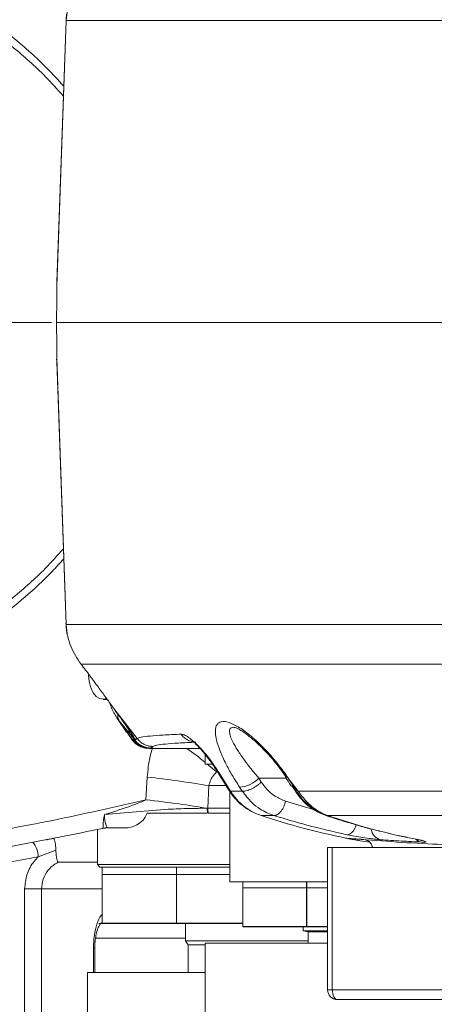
# Model space of a CAD drawing. Header units: millimetres. Extents: x 19214 to 26510, y -7957 to -532.
# Tile 24 of 150: x 21980 to 22065, y -5541 to -5341. Entities that reach past the tile are written whole.
import ezdxf

# ---------------------------------------------------------------- set-up
doc = ezdxf.new("R2010")
doc.units = ezdxf.units.MM
doc.header["$LTSCALE"] = 0.3175
doc.linetypes.add('ACAD_ISO10W100', pattern=[18, 12, -3, 0, -3])
for name, color, linetype, lineweight in [('1轮廓实线层', 7, 'Continuous', 18), ('7标注层', 4, 'Continuous', 13), ('中心线', 4, 'ACAD_ISO10W100', 20)]:
    doc.layers.add(name, color=color, linetype=linetype, lineweight=lineweight)
doc.styles.add('标准汉字', font='gbenor.shx', dxfattribs={"bigfont": 'gbcbig.shx'})
doc.dimstyles.new('M1：18', dxfattribs={"dimscale": 18, "dimtxt": 3.5, "dimasz": 2.5, "dimexe": 2, "dimexo": 0, "dimgap": 1.5, "dimtad": 1, "dimdec": 1, "dimdsep": 46, "dimtxsty": '标准汉字', "dimcen": 5, "dimdle": 5, "dimclrd": 1, "dimclre": 1, "dimclrt": 256, "dimadec": 4, "dimazin": 2, "dimtfac": 1, "dimtdec": 1, "dimtmove": 0, "dimatfit": 3, "dimfxl": 1, "dimtolj": 1, "dimarcsym": 0})

# ---------------------------------------------------------------- blocks, each defined once
blk = doc.blocks.new('*D28')
at = {"layer": '7标注层', "color": 1, "lineweight": -2, "ltscale": 10, "transparency": 16777216}
blk.add_line((23129.59, -5056.03), (23514.89, -4946.81), dxfattribs=at)
at = {"layer": '7标注层', "color": 1, "transparency": 16777216}
blk.add_solid([(23516.93, -4954.03), (23512.84, -4939.6), (23558.18, -4934.54)], dxfattribs=at)
at = {"layer": 'Defpoints', "color": 0, "transparency": 16777216}
for p in [(23558.18, -4934.54), (21908.02, -5402.32)]:
    blk.add_point(p, dxfattribs=at)
at = {"layer": '7标注层', "transparency": 16777216, "insert": (23238.11, -4964.47), "char_height": 63, "attachment_point": 5, "rotation": 15.8268, "style": '标准汉字'}
blk.add_mtext('\\A1;R1715.2', dxfattribs=at)

msp = doc.modelspace()

# ---------------------------------------------------------------- linework, layer by layer
at = {"layer": '1轮廓实线层', "ltscale": 10}
for p, q in [((21989.883, -5338.56), (21989.628, -5340.775)), ((21989.628, -5340.775), (21987.719, -5394.942)), ((21989.608, -5340.769), (21987.728, -5394.138)), ((21987.722, -5394.84), (21987.718, -5395.073)), ((21987.637, -5402.322), (21987.637, -5402.322)), ((21987.71, -5409.458), (21989.628, -5463.87)), ((21987.719, -5410.262), (21989.608, -5463.875)), ((21989.628, -5463.87), (21989.823, -5465.764)), ((21989.628, -5463.87), (21989.67, -5463.872)), ((21997.189, -5479.196), (21998.06, -5479.196)), ((21999.115, -5480.647), (22004.101, -5487.106)), ((22000.011, -5482.921), (22001.985, -5485.796)), ((22000.46, -5483.519), (22002.435, -5486.397)), ((22002.665, -5486.199), (22000.46, -5483.519)), ((22001.934, -5484.616), (22002.882, -5485.987)), ((22001.934, -5484.616), (22002.03, -5484.745)), ((22002.017, -5485.786), (22002.435, -5486.397)), ((22002.435, -5486.397), (22002.029, -5485.767)), ((22002.03, -5484.745), (22002.978, -5486.116)), ((22002.2, -5486.109), (22003.031, -5487.321)), ((22002.882, -5485.987), (22002.978, -5486.116)), ((22003.184, -5487.307), (22002.435, -5486.397)), ((22002.435, -5486.397), (22003.185, -5487.491)), ((22003.182, -5487.306), (22003.546, -5487.306)), ((22003.185, -5487.491), (22003.334, -5487.491)), ((22003.334, -5487.491), (22003.238, -5487.374)), ((22003.639, -5487.427), (22003.546, -5487.306)), ((22003.64, -5487.427), (22004.101, -5487.106)), ((22006.505, -5489.122), (22006.874, -5489.122)), ((22007.303, -5488.735), (22006.843, -5489.055)), ((22006.843, -5489.055), (22007.416, -5489.071)), ((22016.932, -5489.122), (22006.874, -5489.122)), ((22006.963, -5489.058), (22007.416, -5489.121)), ((22007.416, -5489.071), (22007.416, -5489.086)), ((22007.416, -5489.086), (22007.416, -5489.111)), ((22007.416, -5489.111), (22007.416, -5489.122)), ((22007.417, -5489.122), (22016.932, -5489.122)), ((22018.016, -5490.397), (22018.016, -5492.322)), ((22018.016, -5492.322), (22019.299, -5492.322)), ((22020.341, -5493.937), (22020.633, -5493.937)), ((22021.07, -5494.456), (22020.639, -5494.095)), ((22020.639, -5494.098), (22022.739, -5497.481)), ((22005.916, -5499.599), (22006.2, -5494.976)), ((22021.07, -5494.456), (22023.163, -5497.837)), ((22028.936, -5495.196), (22029.467, -5496.003)), ((22028.936, -5495.196), (22034.559, -5495.196)), ((22034.871, -5495.045), (22034.962, -5495.174)), ((22034.962, -5495.174), (22036.975, -5497.837)), ((22034.962, -5495.174), (22036.171, -5497.029)), ((22018.762, -5496.721), (22018.536, -5501.322)), ((22022.195, -5496.721), (22018.762, -5496.721)), ((22022.743, -5497.479), (22023.163, -5497.837)), ((22023.016, -5497.86), (22023.016, -5516.322)), ((22023.163, -5497.837), (22025.57, -5497.837)), ((22025.57, -5497.837), (22025.039, -5497.03)), ((22035.708, -5496.774), (22035.721, -5496.794)), ((22034.429, -5499.893), (22040.143, -5501.57)), ((22018.413, -5501.324), (22018.536, -5501.322)), ((22018.413, -5501.324), (22018.511, -5502.322)), ((22018.536, -5501.322), (22023.016, -5501.322)), ((22018.634, -5502.322), (22023.016, -5502.322)), ((22029.407, -5502.788), (22032.015, -5502.788)), ((22050.523, -5505.181), (22042.942, -5502.788)), ((21996.016, -5505.64), (21996.016, -5512.822)), ((21998.109, -5505.322), (21997.045, -5505.437)), ((22001.938, -5505.322), (21998.036, -5505.322)), ((22048.227, -5504.513), (22048.454, -5504.594)), ((22048.454, -5504.594), (22050.523, -5505.181)), ((22046.753, -5507.416), (22050.689, -5507.781)), ((22048.372, -5507.729), (22049.473, -5507.928)), ((22049.619, -5507.949), (22051.541, -5508.249)), ((22058.871, -5507.181), (22059.945, -5507.401)), ((22061, -5507.643), (22061.16, -5507.662)), ((21987.543, -5509.86), (21983.932, -5511.239)), ((22043.001, -5509.322), (22043.001, -5538.322)), ((22043.001, -5509.322), (22043.966, -5509.322)), ((22043.966, -5509.322), (22043.966, -5538.322)), ((22043.966, -5509.322), (22072.274, -5509.322)), ((21996.016, -5512.322), (21988.078, -5512.322)), ((21996.016, -5512.822), (21996.516, -5513.322)), ((22023.016, -5512.822), (21996.016, -5512.822)), ((22023.016, -5513.322), (21996.516, -5513.322)), ((21997.016, -5513.322), (21997.016, -5514.822)), ((22012.155, -5513.322), (22012.155, -5514.822)), ((21997.016, -5514.822), (21997.016, -5524.722)), ((22012.155, -5514.822), (21997.016, -5514.822)), ((22012.155, -5514.822), (22012.155, -5524.722)), ((22012.225, -5514.822), (22012.155, -5514.822)), ((22012.155, -5514.822), (22023.016, -5514.822)), ((22023.016, -5514.822), (22012.225, -5514.822)), ((22023.016, -5516.322), (22043.001, -5516.322)), ((22025.698, -5516.322), (22025.698, -5517.522)), ((22038.698, -5517.522), (22038.698, -5516.322)), ((22038.763, -5516.322), (22038.763, -5517.522)), ((21984.623, -5517.777), (21981.16, -5517.777)), ((21981.16, -5551.822), (21981.16, -5517.777)), ((21984.623, -5517.777), (21984.623, -5551.822)), ((21997.016, -5517.777), (21984.623, -5517.777)), ((22025.698, -5517.522), (22025.698, -5525.422)), ((22038.698, -5517.522), (22025.698, -5517.522)), ((22037.639, -5517.522), (22025.698, -5517.522)), ((22038.698, -5517.522), (22037.639, -5517.522)), ((22038.698, -5517.322), (22038.763, -5517.322)), ((22038.698, -5525.422), (22038.698, -5517.522)), ((22038.763, -5517.522), (22038.763, -5525.422)), ((22043.001, -5517.522), (22038.763, -5517.522)), ((21997.116, -5524.822), (21996.314, -5524.822)), ((21997.016, -5524.722), (22012.155, -5524.722)), ((22012.255, -5524.822), (21997.116, -5524.822)), ((22012.155, -5524.722), (22025.698, -5524.722)), ((22025.698, -5524.822), (22012.255, -5524.822)), ((22014.016, -5524.822), (22014.016, -5528.322)), ((22025.698, -5525.422), (22038.698, -5525.422)), ((22038.598, -5525.522), (22025.798, -5525.522)), ((22038.016, -5525.522), (22038.016, -5526.322)), ((22038.016, -5526.322), (22039.016, -5526.522)), ((22038.016, -5526.322), (22043.001, -5526.322)), ((22038.763, -5525.422), (22039.257, -5525.422)), ((22039.35, -5525.522), (22038.863, -5525.522)), ((22039.257, -5525.422), (22043.001, -5525.422)), ((22043.001, -5525.522), (22039.35, -5525.522)), ((22014.016, -5527.822), (21995.609, -5527.822)), ((22014.016, -5528.322), (22014.516, -5529.188)), ((22039.016, -5528.322), (22014.016, -5528.322)), ((22039.016, -5526.522), (22039.016, -5528.822)), ((22039.016, -5526.522), (22043.001, -5526.522)), ((21995.201, -5534.822), (21995.201, -5529.822)), ((21995.492, -5529.822), (21995.201, -5529.822)), ((21995.492, -5534.822), (21995.492, -5529.822)), ((22014.516, -5529.188), (22014.516, -5534.822)), ((22018.016, -5529.188), (22014.516, -5529.188)), ((22018.016, -5528.822), (22018.016, -5558.582)), ((22018.016, -5528.822), (22043.001, -5528.822)), ((21994.016, -5534.822), (21994.016, -5631.538)), ((21994.016, -5534.822), (22018.016, -5534.822)), ((22043.966, -5538.322), (22043.001, -5538.322)), ((22043.966, -5538.322), (22072.725, -5538.322)), ((22073.358, -5540.322), (22045.001, -5540.322))]:
    msp.add_line(p, q, dxfattribs=at)
at = {"layer": '1轮廓实线层', "lineweight": 20, "ltscale": 10}
for points in [[(21987.73, -5394.138), (21987.719, -5394.942), (21987.719, -5394.942)], [(21994.228, -5474.196), (21994.335, -5475.518), (21994.647, -5476.742), (21995.142, -5477.777), (21995.783, -5478.546), (21996.522, -5478.993), (21997.305, -5479.084), (21997.821, -5478.943)], [(21997.917, -5479.04), (21997.39, -5479.184), (21997.189, -5479.196)], [(22018.433, -5492.322), (22019.103, -5492.877), (22020.341, -5493.937)], [(22046.9, -5506.723), (22047.243, -5506.69), (22047.593, -5506.538), (22047.935, -5506.274), (22048.255, -5505.908), (22048.541, -5505.455), (22048.781, -5504.933), (22048.861, -5504.715)], [(21996.736, -5524.783), (21996.827, -5524.765), (21997.016, -5524.713)], [(22043.966, -5538.322), (22043.986, -5538.713), (22044.044, -5539.088), (22044.14, -5539.433), (22044.269, -5539.737), (22044.426, -5539.985), (22044.605, -5540.17), (22044.799, -5540.284), (22045.001, -5540.322)]]:
    msp.add_lwpolyline(points, dxfattribs=at)
for centre, radius, start, end in [((22003.926, -5485.342), 1.524, 178.17857, 214.20691), ((22005.534, -5485.471), 2.656, 193.19457, 216.83645), ((21962.131, -5561.525), 89.214, 51.21382, 54.24953), ((21975.772, -5760.113), 266.878, 80.73025, 83.45337), ((22024.75, -5491.361), 5.677, 272.91706, 317.50328), ((22036.204, -5496.417), 0.612, 217.91582, 266.87148), ((22023.664, -5501.325), 5.127, 179.97138, 191.21721), ((21998.037, -5509.956), 4.633, 90.0032, 101.27374), ((22054.445, -5505.243), 2.577, 187.15208, 256.11986), ((21978.92, -5511.382), 5.014, 1.63344, 38.08786), ((22062.549, -5506.083), 2.178, 224.27113, 259.98253), ((21900.947, -5061.782), 457.054, 277.43699, 280.46101), ((21997.116, -5524.722), 0.1, 180, 270), ((22012.255, -5524.722), 0.1, 180, 270), ((22025.798, -5525.422), 0.1, 180, 270), ((22038.598, -5525.422), 0.1, 270, 360), ((22038.863, -5525.422), 0.1, 180, 270), ((22045.001, -5538.322), 2, 180, 270)]:
    msp.add_arc(centre, radius, start, end, dxfattribs=at)
at = {"layer": '1轮廓实线层', "ltscale": 10}
for centre, major_axis, ratio, start_param, end_param in [((21994.774, -5475.634), (-9.181, 12.225), 0.0334576, 3.8467437, 4.2649404), ((22000.473, -5483.055), (-3.247, 4.283), 0.0404089, 2.7499607, 3.8861009)]:
    msp.add_ellipse(centre, major_axis=major_axis, ratio=ratio, start_param=start_param, end_param=end_param, dxfattribs=at)
for points, knots in [([(21989.135, -5354.187), (21988, -5352.929), (21984.8, -5349.383), (21979.012, -5344.335), (21971.963, -5338.91), (21964.649, -5334.115), (21956.139, -5329.266), (21946.459, -5324.621), (21935.698, -5320.382), (21924.98, -5316.944), (21914.338, -5314.211), (21903.822, -5312.13), (21893.41, -5310.589), (21886.634, -5310.009), (21883.216, -5309.717)], [0, 0, 0, 0, 12886.4290974, 36309.0868202, 59884.4643475, 83531.1908466, 107165.0576213, 140766.757171, 174147.0309724, 207331.0112035, 240731.0417158, 274173.7221448, 307448.3924254, 341309.2993386, 341309.2993386, 341309.2993386, 341309.2993386]), ([(21884.687, -5312.06), (21888.586, -5312.404), (21896.363, -5313.088), (21908.35, -5315.022), (21919.483, -5317.488), (21929.711, -5320.4), (21938.988, -5323.589), (21948.292, -5327.412), (21956.929, -5331.632), (21964.826, -5336.153), (21971.969, -5340.856), (21978.853, -5346.174), (21984.622, -5351.24), (21987.849, -5354.84), (21989.064, -5356.196)], [0, 0, 0, 0, 39050.6730186, 77894.347631, 116625.5086224, 145673.3656919, 174791.6660517, 204068.2308019, 233359.951371, 256702.9668838, 280040.8296878, 303412.1610205, 326553.6378209, 340537.8800753, 340537.8800753, 340537.8800753, 340537.8800753]), ([(21989.716, -5339.523), (21989.687, -5339.767), (21989.634, -5340.213), (21989.615, -5340.597), (21989.606, -5340.77)], [0, 0, 0, 0, 38620.8261982, 70474.7237413, 70474.7237413, 70474.7237413, 70474.7237413]), ([(21989.628, -5340.775), (21990.049, -5340.775), (21990.892, -5340.775), (21993.64, -5340.775), (21997.46, -5340.775), (22002.437, -5340.775), (22008.519, -5340.775), (22015.681, -5340.775), (22023.884, -5340.775), (22033.088, -5340.775), (22043.243, -5340.775), (22054.299, -5340.775), (22066.197, -5340.775), (22078.878, -5340.775), (22092.275, -5340.775), (22106.32, -5340.775), (22120.51, -5340.775), (22134.72, -5340.775), (22148.846, -5340.775), (22163.256, -5340.775), (22173.05, -5340.775), (22177.947, -5340.775)], [0, 0, 0, 0, 28754.4085015, 57508.8229011, 86263.2301866, 115017.6470106, 143772.0700446, 172526.4717721, 201280.8225753, 230035.1190426, 258789.3981965, 287543.7178298, 316298.0846935, 345052.4109745, 373806.6918634, 402560.9841956, 431315.3288917, 457534.2168354, 483753.1279705, 509972.0387338, 536190.939573, 536190.939573, 536190.939573, 536190.939573]), ([(21987.719, -5394.942), (21987.724, -5395.451), (21987.734, -5396.483), (21987.728, -5398.273), (21987.7, -5400.236), (21987.661, -5401.62), (21987.637, -5402.322), (21987.637, -5402.322)], [0, 0, 0, 0, 30083.9512165, 60966.212986, 92352.8880096, 124920.7698819, 124921.4617895, 124921.4617895, 124921.4617895, 124921.4617895]), ([(21987.637, -5402.322), (21987.637, -5402.322), (21987.639, -5402.385), (21987.676, -5403.526), (21987.715, -5405.396), (21987.726, -5407.72), (21987.715, -5408.879), (21987.71, -5409.458)], [0, 0, 0, 0, 0.9562955, 2979.7896068, 54648.280255, 89770.8039992, 124924.6941429, 124924.6941429, 124924.6941429, 124924.6941429]), ([(22146, -5402.322), (22140.597, -5402.322), (22129.789, -5402.322), (22114.174, -5402.322), (22099.104, -5402.322), (22084.701, -5402.322), (22071.116, -5402.322), (22058.409, -5402.322), (22046.63, -5402.322), (22035.767, -5402.322), (22025.81, -5402.322), (22016.835, -5402.322), (22008.919, -5402.322), (22002.166, -5402.322), (21996.607, -5402.322), (21992.303, -5402.322), (21989.162, -5402.322), (21988.145, -5402.322), (21987.637, -5402.322)], [0, 0, 0, 0, 28385.7490353, 56771.4911946, 85157.1992667, 113542.8627097, 141928.5073501, 169807.5220901, 197686.5699978, 225565.583084, 253444.5686814, 281892.2720396, 310340.0204176, 338787.8025702, 367235.5910431, 395683.3707239, 424131.1504586, 452578.9332368, 452578.9332368, 452578.9332368, 452578.9332368]), ([(21987.71, -5409.458), (21987.71, -5409.458), (21987.703, -5409.742), (21987.679, -5410.043), (21987.719, -5410.261), (21987.72, -5410.262)], [0, 0, 0, 0, 4.7096995, 98799.850766, 99690.5902378, 99690.5902378, 99690.5902378, 99690.5902378]), ([(21989.064, -5448.449), (21987.849, -5449.805), (21984.622, -5453.405), (21978.853, -5458.471), (21971.969, -5463.788), (21964.826, -5468.492), (21956.929, -5473.013), (21948.292, -5477.233), (21938.988, -5481.056), (21929.711, -5484.244), (21919.483, -5487.157), (21908.35, -5489.623), (21896.363, -5491.557), (21888.586, -5492.241), (21884.687, -5492.584)], [0, 0, 0, 0, 14019.9463186, 37220.8468174, 60652.1920811, 84049.9828728, 107452.9396043, 136819.8767393, 166171.6191369, 195364.6907458, 224487.1381771, 263317.7547428, 302261.1738469, 341412.1228969, 341412.1228969, 341412.1228969, 341412.1228969]), ([(21883.216, -5494.928), (21886.634, -5494.636), (21893.41, -5494.056), (21903.821, -5492.515), (21914.337, -5490.433), (21924.979, -5487.701), (21935.698, -5484.262), (21946.459, -5480.024), (21955.724, -5475.577), (21963.415, -5471.245), (21969.521, -5467.37), (21975.503, -5463.092), (21981.272, -5458.352), (21985.863, -5454.163), (21988.358, -5451.374), (21989.137, -5450.503)], [0, 0, 0, 0, 36674.4881985, 72714.905123, 108936.7168615, 145112.8775934, 181055.5555155, 217210.3052727, 253605.6906392, 275006.8865348, 296287.8740547, 317383.939929, 338827.5840696, 360003.7127412, 369617.714471, 369617.714471, 369617.714471, 369617.714471]), ([(21989.599, -5463.682), (21989.605, -5463.838), (21989.618, -5464.187), (21989.658, -5464.607), (21989.68, -5464.84)], [0, 0, 0, 0, 31511.4209721, 70490.1769685, 70490.1769685, 70490.1769685, 70490.1769685]), ([(22177.947, -5463.87), (22173.05, -5463.87), (22163.256, -5463.87), (22148.846, -5463.87), (22134.72, -5463.87), (22120.51, -5463.87), (22106.319, -5463.87), (22092.275, -5463.87), (22078.877, -5463.87), (22066.197, -5463.87), (22054.298, -5463.87), (22043.243, -5463.87), (22033.087, -5463.87), (22023.884, -5463.87), (22015.681, -5463.87), (22008.519, -5463.87), (22002.437, -5463.87), (21997.46, -5463.87), (21993.64, -5463.87), (21990.892, -5463.87), (21990.049, -5463.87), (21989.628, -5463.87)], [0, 0, 0, 0, 26251.2315702, 52502.4730625, 78753.7149168, 105004.9335502, 133794.631759, 162584.277581, 191373.9120072, 220163.591947, 248953.3125586, 277742.9858663, 306532.6185873, 335322.26857, 364111.9728934, 392901.7281732, 421691.5048005, 450481.2752725, 479271.0362953, 508060.804558, 536850.5670127, 536850.5670127, 536850.5670127, 536850.5670127]), ([(21989.685, -5464.839), (21989.693, -5464.956), (21989.71, -5465.238), (21989.781, -5465.569), (21989.823, -5465.764)], [0, 0, 0, 0, 29027.6886549, 70491.3134199, 70491.3134199, 70491.3134199, 70491.3134199]), ([(21989.755, -5465.405), (21989.758, -5465.44), (21989.773, -5465.618), (21989.824, -5465.789), (21989.865, -5465.925)], [0, 0, 0, 0, 14063.0954867, 70492.4461591, 70492.4461591, 70492.4461591, 70492.4461591]), ([(21989.823, -5465.764), (21989.823, -5465.764), (21989.992, -5466.523), (21990.423, -5468.01), (21991.461, -5470.194), (21992.258, -5471.4), (21992.673, -5471.942), (21992.673, -5471.942)], [0, 0, 0, 0, 0.8147759, 41555.0146997, 71714.8447166, 99708.4053003, 99709.2200761, 99709.2200761, 99709.2200761, 99709.2200761]), ([(21992.673, -5471.942), (21992.673, -5471.942), (21993.297, -5472.759), (21994.521, -5474.383), (21996.209, -5476.661), (21997.748, -5478.764), (21998.674, -5480.039), (21999.115, -5480.647), (21999.115, -5480.647)], [0, 0, 0, 0, 0.6124232, 31766.504833, 63599.3386855, 94294.0625197, 125005.4595972, 125006.0655895, 125006.0655895, 125006.0655895, 125006.0655895]), ([(21992.673, -5471.942), (21993.12, -5471.942), (21994.014, -5471.942), (21996.713, -5471.942), (22000.391, -5471.942), (22005.176, -5471.942), (22011.057, -5471.942), (22018.047, -5471.942), (22026.051, -5471.942), (22035.028, -5471.942), (22044.933, -5471.942), (22055.715, -5471.942), (22067.32, -5471.942), (22079.478, -5471.942), (22092.081, -5471.942), (22105.043, -5471.942), (22118.493, -5471.942), (22127.832, -5471.942), (22132.501, -5471.942)], [0, 0, 0, 0, 28006.4030291, 56012.8059997, 84019.2030331, 112025.6093065, 140890.9384252, 169756.2469837, 198621.5053596, 227486.7089675, 256351.8929065, 285217.114555, 314082.3863411, 342947.6224234, 370328.7083887, 397709.7977644, 425090.9300217, 452472.1131295, 452472.1131295, 452472.1131295, 452472.1131295]), ([(21998.573, -5479.902), (21998.604, -5480.013), (21998.803, -5480.728), (21999.272, -5481.751), (21999.798, -5482.562), (22000.01, -5482.889)], [0, 0, 0, 0, 9934.3690339, 63616.0562164, 99785.3496271, 99785.3496271, 99785.3496271, 99785.3496271]), ([(22000.241, -5482.218), (22000.219, -5482.378), (22000.174, -5482.705), (22000.248, -5483.152), (22000.389, -5483.397), (22000.46, -5483.519)], [0, 0, 0, 0, 32447.2994064, 66123.0592478, 99798.8190893, 99798.8190893, 99798.8190893, 99798.8190893]), ([(22000.46, -5483.519), (22000.46, -5483.519), (22000.3, -5483.325), (22000.155, -5483.107), (22000.01, -5482.889)], [0, 0, 0, 0, 4.3633183, 70553.9815143, 70553.9815143, 70553.9815143, 70553.9815143]), ([(22025.039, -5497.03), (22024.517, -5496.21), (22023.473, -5494.57), (22022.127, -5492.097), (22021.009, -5489.666), (22020.321, -5487.599), (22020.053, -5486.012), (22020.106, -5484.939), (22020.422, -5484.2), (22021.061, -5483.66), (22022.32, -5483.583), (22024.395, -5484.444), (22026.844, -5486.129), (22029.171, -5488.206), (22031.241, -5490.39), (22033.118, -5492.608), (22034.251, -5494.183), (22034.871, -5495.045)], [0, 0, 0, 0, 29453.8269469, 58915.7270343, 93263.3780166, 127583.3778194, 152328.1180256, 177045.5551035, 196447.5401129, 215829.8146762, 248662.7040334, 281542.6647461, 312729.334954, 346652.6531489, 371816.5764186, 397008.2035501, 427473.2606202, 427473.2606202, 427473.2606202, 427473.2606202]), ([(22003.408, -5487.064), (22003.271, -5486.912), (22003.077, -5486.696), (22002.759, -5486.313), (22002.665, -5486.199)], [0, 0, 0, 0, 49738.5527732, 70567.7441564, 70567.7441564, 70567.7441564, 70567.7441564]), ([(22002.882, -5485.987), (22002.962, -5486.104), (22003.158, -5486.391), (22003.326, -5486.645), (22003.406, -5486.787), (22003.392, -5486.76), (22003.391, -5486.758)], [0, 0, 0, 0, 35883.189102, 88340.5076081, 123047.0385987, 125109.4441524, 125109.4441524, 125109.4441524, 125109.4441524]), ([(22004.101, -5487.106), (22004.323, -5487.018), (22004.767, -5486.843), (22006.624, -5486.614), (22009.272, -5486.41), (22011.814, -5486.3), (22013.085, -5486.245)], [0, 0, 0, 0, 31263.7987601, 62541.8478585, 93832.4289495, 125133.6259705, 125133.6259705, 125133.6259705, 125133.6259705]), ([(22013.085, -5486.245), (22013.282, -5486.266), (22013.678, -5486.31), (22014.598, -5486.831), (22015.721, -5487.729), (22016.94, -5488.938), (22018.125, -5490.296), (22019.587, -5492.167), (22020.479, -5493.544), (22021.07, -5494.456)], [0, 0, 0, 0, 26137.6249924, 52594.6004529, 79245.9161835, 105811.8426408, 132110.5902253, 158067.9798073, 209079.8602977, 209079.8602977, 209079.8602977, 209079.8602977]), ([(22013.085, -5486.245), (22013.28, -5486.476), (22013.672, -5486.94), (22014.425, -5487.441), (22015.255, -5487.785), (22015.843, -5487.844), (22016.137, -5487.874)], [0, 0, 0, 0, 31302.8633564, 62605.8202025, 93908.7950975, 125211.7048302, 125211.7048302, 125211.7048302, 125211.7048302]), ([(22023.905, -5484.909), (22023.682, -5484.9), (22023.017, -5484.872), (22022.911, -5485.631), (22023.146, -5486.676), (22023.685, -5487.916), (22024.606, -5489.519), (22025.891, -5491.39), (22027.34, -5493.295), (22028.401, -5494.559), (22028.936, -5495.196)], [0, 0, 0, 0, 18491.194593, 55231.9055262, 79415.0348467, 104203.3485397, 138743.7589669, 174189.8628436, 204119.8770021, 234537.9661545, 234537.9661545, 234537.9661545, 234537.9661545]), ([(22023.881, -5484.831), (22023.889, -5484.831), (22023.909, -5484.83), (22024.304, -5484.951), (22024.907, -5485.233), (22025.707, -5485.706), (22026.688, -5486.397), (22027.798, -5487.295), (22029.013, -5488.4), (22030.3, -5489.698), (22031.63, -5491.173), (22032.956, -5492.804), (22033.923, -5494.074), (22034.397, -5494.788), (22034.482, -5494.916)], [0, 0, 0, 0, 18626.2211746, 41467.5707334, 64168.9064454, 90292.4322897, 117920.4808807, 148035.5617051, 180428.6680376, 215218.7830684, 252634.3843683, 292477.2397137, 334625.4717413, 343856.2669934, 343856.2669934, 343856.2669934, 343856.2669934]), ([(22002.922, -5487.118), (22002.982, -5487.21), (22003.101, -5487.395), (22003.381, -5487.738), (22003.986, -5488.303), (22004.671, -5488.658), (22005.24, -5488.783), (22005.512, -5488.843)], [0, 0, 0, 0, 9057.4362777, 18171.9196777, 38871.7636107, 99268.5644861, 154365.7517434, 154365.7517434, 154365.7517434, 154365.7517434]), ([(22003.182, -5487.306), (22003.556, -5487.683), (22004.294, -5488.427), (22005.234, -5488.83), (22005.752, -5488.892), (22005.849, -5488.904)], [0, 0, 0, 0, 45372.4218376, 89685.9076476, 99827.8799702, 99827.8799702, 99827.8799702, 99827.8799702]), ([(22003.185, -5487.491), (22003.397, -5487.731), (22003.821, -5488.211), (22004.642, -5488.721), (22005.547, -5489.059), (22006.186, -5489.101), (22006.505, -5489.122)], [0, 0, 0, 0, 31285.2495366, 62558.205764, 93831.1624003, 125116.4132125, 125116.4132125, 125116.4132125, 125116.4132125]), ([(22003.64, -5487.427), (22003.831, -5487.646), (22004.223, -5488.094), (22004.989, -5488.598), (22005.873, -5488.962), (22006.515, -5489.023), (22006.843, -5489.055)], [0, 0, 0, 0, 29406.2964959, 60055.0677615, 91955.0695811, 125120.4926265, 125120.4926265, 125120.4926265, 125120.4926265]), ([(22004.101, -5487.106), (22004.306, -5487.339), (22004.716, -5487.804), (22005.506, -5488.307), (22006.377, -5488.649), (22006.994, -5488.707), (22007.303, -5488.735)], [0, 0, 0, 0, 31281.2197911, 62562.5094519, 93843.7996851, 125125.0209875, 125125.0209875, 125125.0209875, 125125.0209875]), ([(22006.874, -5489.122), (22006.45, -5489.083), (22005.665, -5489.009), (22004.731, -5488.7), (22004.279, -5488.292), (22004.148, -5488.174)], [0, 0, 0, 0, 45387.8437547, 84050.0972061, 99835.5450013, 99835.5450013, 99835.5450013, 99835.5450013]), ([(22007.303, -5488.735), (22007.52, -5488.647), (22007.954, -5488.472), (22009.782, -5488.243), (22012.385, -5488.04), (22014.886, -5487.929), (22016.137, -5487.874)], [0, 0, 0, 0, 31278.8437498, 62556.8760809, 93861.2844665, 125165.0293908, 125165.0293908, 125165.0293908, 125165.0293908]), ([(22015.977, -5488.014), (22015.971, -5488.043), (22015.961, -5488.093), (22016.129, -5488.274), (22016.42, -5488.577), (22016.989, -5489.171), (22017.825, -5490.135), (22018.762, -5491.326), (22019.74, -5492.689), (22020.332, -5493.616), (22020.641, -5494.101)], [0, 0, 0, 0, 16492.0520131, 28420.9207388, 41239.6609238, 70136.6645799, 104086.7666683, 143042.2407745, 186606.1580853, 234432.8066194, 234432.8066194, 234432.8066194, 234432.8066194]), ([(22006.2, -5494.976), (22006.32, -5493.571), (22006.493, -5491.548), (22007.076, -5489.65), (22007.254, -5489.07)], [0, 0, 0, 0, 49028.0374619, 70582.9580584, 70582.9580584, 70582.9580584, 70582.9580584]), ([(22020.341, -5493.937), (22020.209, -5494.078), (22019.763, -5494.551), (22019.126, -5495.412), (22018.873, -5496.322), (22018.762, -5496.721)], [0, 0, 0, 0, 19072.2861014, 64442.9593903, 99947.6308477, 99947.6308477, 99947.6308477, 99947.6308477]), ([(22029.467, -5496.003), (22029.954, -5496.647), (22030.792, -5497.753), (22032.483, -5499.094), (22033.702, -5499.594), (22034.429, -5499.893)], [0, 0, 0, 0, 35971.8449086, 61828.481555, 100031.2647572, 100031.2647572, 100031.2647572, 100031.2647572]), ([(22034.411, -5494.968), (22034.785, -5495.552), (22035.195, -5496.192), (22035.598, -5496.799), (22035.634, -5496.852)], [0, 0, 0, 0, 64588.8341078, 70742.1549543, 70742.1549543, 70742.1549543, 70742.1549543]), ([(22034.871, -5495.045), (22034.719, -5495.043), (22034.535, -5495.039), (22034.517, -5494.917), (22034.514, -5494.896)], [0, 0, 0, 0, 58560.8272574, 70742.9369628, 70742.9369628, 70742.9369628, 70742.9369628]), ([(22022.739, -5497.481), (22023.138, -5498.065), (22023.938, -5499.235), (22025.407, -5500.658), (22027.026, -5501.827), (22028.209, -5502.329), (22028.801, -5502.581)], [0, 0, 0, 0, 31062.2924482, 62311.1121264, 93732.5778242, 125308.9285837, 125308.9285837, 125308.9285837, 125308.9285837]), ([(22023.163, -5497.837), (22023.586, -5498.425), (22024.431, -5499.6), (22025.962, -5500.993), (22027.62, -5502.107), (22028.812, -5502.561), (22029.407, -5502.788)], [0, 0, 0, 0, 31455.9216446, 62828.4912051, 94115.0009993, 125313.9467383, 125313.9467383, 125313.9467383, 125313.9467383]), ([(22032.015, -5502.788), (22032.015, -5502.788), (22031.053, -5502.488), (22029.49, -5501.746), (22027.287, -5500.07), (22026.202, -5498.659), (22025.57, -5497.837)], [0, 0, 0, 0, 0.6551135, 38120.0264659, 63971.8482345, 100010.9776488, 100010.9776488, 100010.9776488, 100010.9776488]), ([(22035.723, -5496.767), (22036.103, -5497.376), (22036.793, -5498.48), (22037.992, -5499.919), (22039.284, -5501.077), (22040.71, -5501.978), (22042.247, -5502.679), (22043.804, -5503.183), (22045.773, -5503.831), (22047.266, -5504.248), (22048.226, -5504.516)], [0, 0, 0, 0, 30904.1644573, 56023.5181282, 80708.5300363, 105855.8286958, 131166.2005007, 157569.3537847, 185150.431152, 234807.9957053, 234807.9957053, 234807.9957053, 234807.9957053]), ([(22036.171, -5497.029), (22036.595, -5497.722), (22037.452, -5499.123), (22039.155, -5500.849), (22041.094, -5502.205), (22045.011, -5503.609), (22048.123, -5504.497), (22050.523, -5505.181)], [0, 0, 0, 0, 20153.4836378, 40745.8712607, 61356.1728964, 82728.0332227, 154768.6716121, 154768.6716121, 154768.6716121, 154768.6716121]), ([(22036.975, -5497.837), (22039.225, -5497.837), (22043.725, -5497.837), (22051.474, -5497.837), (22059.856, -5497.837), (22066.039, -5497.837), (22069.131, -5497.837)], [0, 0, 0, 0, 31375.3895254, 62750.7248601, 94126.0468182, 125501.412354, 125501.412354, 125501.412354, 125501.412354]), ([(22036.975, -5497.837), (22037.257, -5498.223), (22037.825, -5498.997), (22038.749, -5500.034), (22039.575, -5500.81), (22040.308, -5501.392), (22040.912, -5501.81), (22041.592, -5502.209), (22042.264, -5502.538), (22042.735, -5502.712), (22042.942, -5502.788)], [0, 0, 0, 0, 38296.9789066, 77051.5039311, 117372.2687964, 138447.5441594, 162745.2013362, 185924.7399748, 213429.2253414, 234826.7482261, 234826.7482261, 234826.7482261, 234826.7482261]), ([(22005.916, -5499.599), (21999.56, -5501.064), (21986.873, -5503.987), (21968.279, -5507.223), (21950.044, -5509.699), (21932.296, -5511.367), (21914.86, -5512.373), (21903.701, -5512.49), (21898.055, -5512.549)], [0, 0, 0, 0, 29784.6070402, 59455.8432889, 88991.4050235, 118825.2727541, 148402.4662161, 178696.6995972, 178696.6995972, 178696.6995972, 178696.6995972]), ([(21997.452, -5502.621), (21997.788, -5502.518), (21999.852, -5501.883), (22002.684, -5500.941), (22005.176, -5499.99), (22005.916, -5499.6), (22005.916, -5499.6)], [0, 0, 0, 0, 11843.4620979, 72680.037046, 99794.0244461, 99794.5912531, 99794.5912531, 99794.5912531, 99794.5912531]), ([(21997.452, -5502.621), (21999.616, -5502.43), (22004.084, -5502.037), (22009.878, -5501.523), (22014.733, -5501.38), (22017.182, -5501.343), (22018.413, -5501.324)], [0, 0, 0, 0, 35508.8993907, 73307.7799776, 99064.9010303, 125107.5927282, 125107.5927282, 125107.5927282, 125107.5927282]), ([(22006.168, -5502.322), (22005.99, -5502.692), (22005.496, -5503.719), (22004.403, -5504.562), (22003.16, -5505.206), (22002.349, -5505.283), (22001.938, -5505.322)], [0, 0, 0, 0, 20375.9447408, 56552.1881952, 90359.427748, 125118.6571899, 125118.6571899, 125118.6571899, 125118.6571899]), ([(22006.168, -5502.322), (22006.678, -5502.322), (22009.193, -5502.322), (22013.508, -5502.322), (22016.735, -5502.322), (22018.335, -5502.322)], [0, 0, 0, 0, 11354.3546339, 55996.1446911, 99864.2865049, 99864.2865049, 99864.2865049, 99864.2865049]), ([(21997.131, -5505.412), (21997.146, -5505.36), (21997.18, -5505.245), (21997.174, -5504.635), (21997.232, -5503.873), (21997.334, -5503.193), (21997.399, -5502.856), (21997.446, -5502.649), (21997.45, -5502.628), (21997.452, -5502.621)], [0, 0, 0, 0, 47509.9062876, 104403.365901, 160901.0516092, 180654.0167459, 206059.4062595, 207859.6882299, 208811.1196687, 208811.1196687, 208811.1196687, 208811.1196687]), ([(21997.452, -5502.621), (21997.452, -5502.637), (21997.454, -5502.997), (21997.513, -5503.747), (21997.714, -5504.656), (21997.95, -5505.232), (21998.009, -5505.294), (21998.036, -5505.322)], [0, 0, 0, 0, 1535.3597624, 34746.115766, 76038.4238299, 118247.8090713, 154297.8690564, 154297.8690564, 154297.8690564, 154297.8690564]), ([(22029.407, -5502.788), (22032.281, -5503.71), (22038.027, -5505.553), (22043.845, -5506.795), (22046.753, -5507.416)], [0, 0, 0, 0, 35381.8007589, 70736.9202316, 70736.9202316, 70736.9202316, 70736.9202316]), ([(22046.9, -5506.723), (22044.182, -5506.103), (22039.188, -5504.965), (22034.253, -5503.499), (22032.015, -5502.788), (22032.015, -5502.788)], [0, 0, 0, 0, 38517.0987265, 70753.0264856, 70753.1426625, 70753.1426625, 70753.1426625, 70753.1426625]), ([(22042.942, -5502.788), (22045.188, -5502.788), (22049.681, -5502.788), (22057.474, -5502.788), (22065.934, -5502.788), (22072.198, -5502.788), (22075.33, -5502.788)], [0, 0, 0, 0, 31390.4101725, 62780.7106599, 94171.0108706, 125561.4216828, 125561.4216828, 125561.4216828, 125561.4216828]), ([(22149.635, -5502.788), (22146.87, -5503.449), (22141.339, -5504.772), (22132.994, -5506.184), (22124.624, -5507.261), (22112.998, -5508.31), (22098.116, -5508.976), (22080.492, -5509.083), (22063.363, -5508.754), (22052.291, -5507.862), (22046.753, -5507.416)], [0, 0, 0, 0, 19179.2213962, 38359.3704599, 57597.1638816, 76835.5826509, 118325.9239245, 159843.7876058, 197900.9743456, 235981.3703169, 235981.3703169, 235981.3703169, 235981.3703169]), ([(21900.426, -5515.836), (21905.455, -5515.789), (21915.492, -5515.694), (21931.097, -5514.884), (21947.019, -5513.539), (21963.341, -5511.55), (21979.997, -5508.95), (21991.366, -5506.607), (21997.045, -5505.437)], [0, 0, 0, 0, 29896.81938, 59660.8877821, 89329.6171164, 118881.3260437, 148708.7918235, 178470.3011831, 178470.3011831, 178470.3011831, 178470.3011831]), ([(21997.045, -5505.437), (21997.045, -5505.437), (21997.088, -5505.428), (21997.109, -5505.42), (21997.131, -5505.412)], [0, 0, 0, 0, 13.5117764, 70539.7834477, 70539.7834477, 70539.7834477, 70539.7834477]), ([(22048.839, -5504.705), (22049.3, -5504.847), (22051.019, -5505.377), (22052.76, -5505.784), (22054.035, -5506.082)], [0, 0, 0, 0, 18963.8179684, 70828.4812365, 70828.4812365, 70828.4812365, 70828.4812365]), ([(22050.523, -5505.181), (22050.527, -5505.182), (22052.073, -5505.608), (22055.606, -5506.524), (22059.162, -5507.253), (22061.16, -5507.662)], [0, 0, 0, 0, 113.3800256, 43988.2779032, 100202.2991054, 100202.2991054, 100202.2991054, 100202.2991054]), ([(21987.052, -5507.496), (21986.495, -5507.603), (21985.592, -5507.777), (21985.639, -5507.768), (21985.657, -5507.765)], [0, 0, 0, 0, 43431.3395067, 70476.5198074, 70476.5198074, 70476.5198074, 70476.5198074]), ([(21987.052, -5507.496), (21987.104, -5507.519), (21987.207, -5507.565), (21987.355, -5508.051), (21987.473, -5508.787), (21987.526, -5509.451), (21987.541, -5509.82), (21987.543, -5509.86)], [0, 0, 0, 0, 37182.0774604, 74357.3724686, 111726.9135762, 149537.1081439, 154178.5580686, 154178.5580686, 154178.5580686, 154178.5580686]), ([(22046.569, -5507.387), (22047.071, -5507.485), (22047.686, -5507.606), (22048.265, -5507.71), (22048.372, -5507.729)], [0, 0, 0, 0, 57785.8481569, 70814.5694214, 70814.5694214, 70814.5694214, 70814.5694214]), ([(22046.753, -5507.416), (22047.23, -5507.509), (22048.185, -5507.694), (22049.141, -5507.864), (22049.619, -5507.949)], [0, 0, 0, 0, 35417.0364697, 70816.2761707, 70816.2761707, 70816.2761707, 70816.2761707]), ([(22053.827, -5507.745), (22053.789, -5507.743), (22053.417, -5507.716), (22052.661, -5507.642), (22051.305, -5507.475), (22049.781, -5507.255), (22048.169, -5506.981), (22047.283, -5506.801), (22046.9, -5506.723)], [0, 0, 0, 0, 4370.7274741, 43101.8710437, 68663.5687679, 108975.1153824, 149538.6952672, 180328.0269015, 180328.0269015, 180328.0269015, 180328.0269015]), ([(22050.689, -5507.781), (22050.903, -5507.834), (22051.331, -5507.94), (22051.873, -5508.509), (22052.099, -5509.067), (22052.202, -5509.322)], [0, 0, 0, 0, 35234.9088433, 70556.572199, 100199.0490934, 100199.0490934, 100199.0490934, 100199.0490934]), ([(22062.17, -5508.227), (22060.798, -5508.161), (22058.017, -5508.027), (22055.235, -5507.84), (22053.827, -5507.745)], [0, 0, 0, 0, 34991.0727023, 70865.4392225, 70865.4392225, 70865.4392225, 70865.4392225]), ([(22055.324, -5506.407), (22055.672, -5506.497), (22056.848, -5506.802), (22058.035, -5507.024), (22058.871, -5507.181)], [0, 0, 0, 0, 20955.0410206, 70863.1079285, 70863.1079285, 70863.1079285, 70863.1079285]), ([(22060.982, -5507.641), (22061.083, -5507.66), (22061.47, -5507.732), (22061.911, -5507.827), (22062.277, -5507.917), (22062.312, -5507.928), (22062.325, -5507.932)], [0, 0, 0, 0, 16764.3715159, 63701.963082, 102052.6413095, 125684.8795348, 125684.8795348, 125684.8795348, 125684.8795348]), ([(22061.16, -5507.662), (22061.413, -5507.712), (22062.088, -5507.844), (22062.849, -5508.026), (22063.208, -5508.172), (22063.025, -5508.25), (22062.455, -5508.235), (22062.17, -5508.227)], [0, 0, 0, 0, 20412.0932371, 54454.3824408, 88123.4214305, 121619.506231, 155076.1222281, 155076.1222281, 155076.1222281, 155076.1222281]), ([(21987.543, -5509.86), (21987.549, -5509.985), (21987.571, -5510.468), (21987.648, -5511.242), (21987.798, -5511.972), (21987.954, -5512.291), (21988.05, -5512.315), (21988.078, -5512.322)], [0, 0, 0, 0, 14672.4380988, 56535.0977317, 98289.9645754, 137618.3716375, 154180.9542033, 154180.9542033, 154180.9542033, 154180.9542033]), ([(21981.16, -5517.777), (21981.259, -5516.767), (21981.457, -5514.747), (21982.674, -5512.558), (21983.648, -5511.537), (21983.932, -5511.239)], [0, 0, 0, 0, 41311.9238706, 82623.704268, 99653.6963916, 99653.6963916, 99653.6963916, 99653.6963916]), ([(21988.078, -5512.322), (21987.851, -5512.439), (21987.031, -5512.86), (21985.842, -5513.962), (21984.819, -5515.752), (21984.689, -5517.102), (21984.623, -5517.777)], [0, 0, 0, 0, 14194.3274414, 51116.3292667, 88031.049507, 124943.7806829, 124943.7806829, 124943.7806829, 124943.7806829]), ([(21995.201, -5529.822), (21995.236, -5528.946), (21995.307, -5527.196), (21995.891, -5524.916), (21996.486, -5523.447), (21996.938, -5523.04), (21997.016, -5522.969)], [0, 0, 0, 0, 38974.5224615, 77758.6082035, 116796.8425271, 125036.135599, 125036.135599, 125036.135599, 125036.135599]), ([(21995.506, -5529.822), (21995.504, -5529.595), (21995.496, -5528.928), (21995.608, -5527.856), (21995.823, -5526.707), (21996.114, -5525.771), (21996.426, -5525.104), (21996.686, -5524.753), (21996.722, -5524.727), (21996.739, -5524.714)], [0, 0, 0, 0, 17699.013478, 51852.2439007, 85236.710717, 118132.0988983, 149519.949197, 180362.654746, 208788.6785364, 208788.6785364, 208788.6785364, 208788.6785364])]:
    msp.add_open_spline(points, degree=3, knots=knots, dxfattribs=at)
for points in [[(22025.57, -5497.837), (22025.675, -5497.854), (22025.885, -5497.886), (22026.319, -5497.821), (22026.817, -5497.675), (22027.362, -5497.448), (22027.928, -5497.152), (22028.486, -5496.801), (22029.017, -5496.412), (22029.317, -5496.139), (22029.467, -5496.003)], [(22005.916, -5499.599), (22008.224, -5499.881), (22012.84, -5500.443), (22016.555, -5501.03), (22018.413, -5501.324)], [(22032.015, -5502.788), (22032.129, -5502.788), (22032.357, -5502.789), (22032.725, -5502.639), (22033.091, -5502.382), (22033.443, -5502.021), (22033.767, -5501.571), (22034.048, -5501.052), (22034.28, -5500.485), (22034.379, -5500.09), (22034.429, -5499.893)]]:
    msp.add_open_spline(points, degree=3, dxfattribs=at)
at = {"layer": '7标注层', "ltscale": 10}
msp.add_arc((21908.016, -5402.322), 534.257, 193, 167, dxfattribs=at)
at = {"layer": '中心线', "ltscale": 10}
msp.add_line((21490.573, -5402.322), (23078.253, -5402.322), dxfattribs=at)

# ---------------------------------------------------------------- dimensions: what is measured, and where the dimension line sits
at = {"layer": '7标注层', "ltscale": 10}
dim = msp.add_radius_dim(center=(21908.016, -5402.322), mpoint=(23558.182, -4934.54), dimstyle='M1：18', override={"dimpost": 'R<>', "dimsah": 1, "dimtzin": 8}, dxfattribs=at)
dim.commit()
dim.dimension.update_dxf_attribs({"geometry": '*D28', "text_midpoint": (23254.069, -5020.749), "dimtype": 164})

doc.saveas('drawing.dxf')
